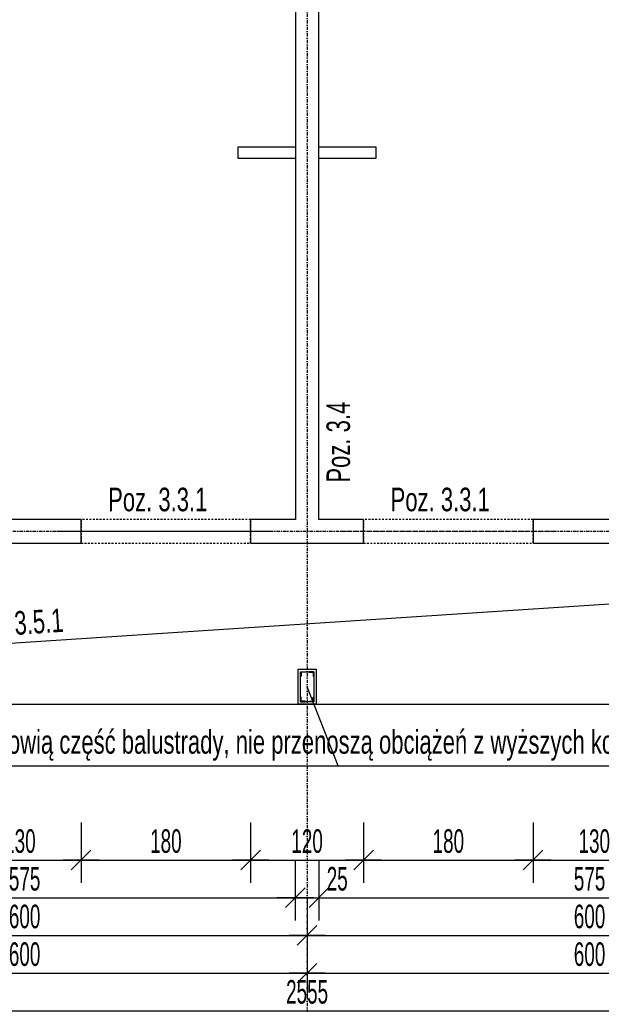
# Model space of a CAD drawing. Header units: millimetres. Extents: x -796 to 14823, y -2819 to 1873.
# Tile 10 of 51: x 906 to 1523, y -1246 to -201. Entities that reach past the tile are written whole.
import ezdxf

# ---------------------------------------------------------------- set-up
doc = ezdxf.new("R2010")
doc.units = ezdxf.units.MM
doc.header["$LTSCALE"] = 10
doc.linetypes.add('MO', pattern=[0.7, 0.35, -0.17, 0.01, -0.17])
doc.linetypes.add('MP', pattern=[0.36, 0.2, -0.16])
for name, color, linetype in [('BA_prg', 3, 'Continuous'), ('BA_txs', 2, 'Continuous'), ('BA_wym', 1, 'Continuous'), ('BD_lpm', 1, 'MP'), ('BD_osm', 1, 'MO'), ('BD_wic', 1, 'Continuous'), ('BD_wig', 3, 'Continuous'), ('BZ_odn', 1, 'Continuous'), ('BZ_txs', 2, 'Continuous')]:
    doc.layers.add(name, color=color, linetype=linetype)
doc.styles.add('BIKTS', font='bikromsw.shx', dxfattribs={"width": 0.8})
doc.styles.add('BIKWYM', font='bikromsw.shx', dxfattribs={"width": 0.6})
doc.dimstyles.new('BA_KR_100_cm', dxfattribs={"dimtxt": 25, "dimasz": 1.666667, "dimexe": 24, "dimexo": 0, "dimgap": 0, "dimtad": 0, "dimdec": 1, "dimrnd": 0.5, "dimzin": 9, "dimdsep": 46, "dimtxsty": 'BIKWYM', "dimblk": 'WYM-KR', "dimcen": 0, "dimdle": 20, "dimclrd": 256, "dimclre": 256, "dimclrt": 2, "dimadec": 0, "dimazin": 0, "dimtfac": 0.033333, "dimtdec": 1, "dimtmove": 0, "dimatfit": 3, "dimldrblk": 'WYM-KR', "dimfxl": 25, "dimfxlon": 1, "dimtvp": 0.8, "dimtolj": 1, "dimarcsym": 0})
doc.dimstyles.new('BZ_ST_100_cm', dxfattribs={"dimtxt": 25, "dimasz": 1.666667, "dimexe": 24, "dimexo": 0, "dimgap": 0, "dimtad": 0, "dimdec": 1, "dimrnd": 0.5, "dimdsep": 46, "dimtxsty": 'BIKWYM', "dimblk": 'WYM-ST', "dimcen": 0, "dimdle": 20, "dimclrd": 256, "dimclre": 256, "dimclrt": 7, "dimadec": 0, "dimazin": 0, "dimtfac": 0.033333, "dimtdec": 1, "dimtix": 1, "dimtmove": 2, "dimatfit": 3, "dimldrblk": 'WYM-ST', "dimfxl": 25, "dimfxlon": 1, "dimtvp": 0.8, "dimtolj": 1, "dimtzin": 0, "dimarcsym": 0})

# ---------------------------------------------------------------- blocks, each defined once
blk = doc.blocks.new('WYM-ST')
blk.add_hatch(color=256).paths.add_polyline_path([(-13, 2.88), (0, 0), (-13, -2.88)])
blk.add_lwpolyline([(0, 0), (-13, 2.88), (-13, -2.88), (0, 0)])
blk = doc.blocks.new('WYM-KR')
at = {"linetype": 'ByBlock'}
blk.add_line((11.52, 0), (-11.52, 0), dxfattribs=at)
at = {"color": 7, "linetype": 'ByBlock'}
blk.add_line((6.24, 6.24), (-6.24, -6.24), dxfattribs=at)
blk = doc.blocks.new('*D198')
at = {"layer": 'BA_wym', "lineweight": -2}
for p, q in [((841, -1052.6), (841, -1116.6)), ((971, -1052.6), (971, -1116.6)), ((842.7, -1092.6), (969.4, -1092.6))]:
    blk.add_line(p, q, dxfattribs=at)
at = {"layer": 'Defpoints', "color": 0}
for p in [(841, -756.1), (971, -756.1), (971, -1092.6)]:
    blk.add_point(p, dxfattribs=at)
at = {"layer": 'BA_wym', "lineweight": -2, "xscale": 1.666666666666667, "yscale": 1.666666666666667, "zscale": 1.666666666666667, "rotation": 180}
blk.add_blockref('WYM-KR', (841, -1092.6), dxfattribs=at)
at = {"layer": 'BA_wym', "lineweight": -2, "xscale": 1.666666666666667, "yscale": 1.666666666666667, "zscale": 1.666666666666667}
blk.add_blockref('WYM-KR', (971, -1092.6), dxfattribs=at)
at = {"layer": 'BA_wym', "color": 2, "insert": (906, -1072.6), "char_height": 25, "attachment_point": 5, "style": 'BIKWYM'}
blk.add_mtext('\\A1;130', dxfattribs=at)
blk = doc.blocks.new('*D199')
at = {"layer": 'BA_wym', "lineweight": -2}
for p, q in [((971, -1052.6), (971, -1116.6)), ((1151, -1052.6), (1151, -1116.6)), ((972.7, -1092.6), (1149.4, -1092.6))]:
    blk.add_line(p, q, dxfattribs=at)
at = {"layer": 'Defpoints', "color": 0}
for p in [(971, -756.1), (1151, -756.1), (1151, -1092.6)]:
    blk.add_point(p, dxfattribs=at)
at = {"layer": 'BA_wym', "lineweight": -2, "xscale": 1.666666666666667, "yscale": 1.666666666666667, "zscale": 1.666666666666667, "rotation": 180}
blk.add_blockref('WYM-KR', (971, -1092.6), dxfattribs=at)
at = {"layer": 'BA_wym', "lineweight": -2, "xscale": 1.666666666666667, "yscale": 1.666666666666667, "zscale": 1.666666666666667}
blk.add_blockref('WYM-KR', (1151, -1092.6), dxfattribs=at)
at = {"layer": 'BA_wym', "color": 2, "insert": (1061, -1072.6), "char_height": 25, "attachment_point": 5, "style": 'BIKWYM'}
blk.add_mtext('\\A1;180', dxfattribs=at)
blk = doc.blocks.new('*D200')
at = {"layer": 'BA_wym', "lineweight": -2}
for p, q in [((1151, -1052.6), (1151, -1116.6)), ((1271, -1052.6), (1271, -1116.6)), ((1152.7, -1092.6), (1269.4, -1092.6))]:
    blk.add_line(p, q, dxfattribs=at)
at = {"layer": 'Defpoints', "color": 0}
for p in [(1151, -756.1), (1271, -756.1), (1271, -1092.6)]:
    blk.add_point(p, dxfattribs=at)
at = {"layer": 'BA_wym', "lineweight": -2, "xscale": 1.666666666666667, "yscale": 1.666666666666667, "zscale": 1.666666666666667, "rotation": 180}
blk.add_blockref('WYM-KR', (1151, -1092.6), dxfattribs=at)
at = {"layer": 'BA_wym', "lineweight": -2, "xscale": 1.666666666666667, "yscale": 1.666666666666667, "zscale": 1.666666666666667}
blk.add_blockref('WYM-KR', (1271, -1092.6), dxfattribs=at)
at = {"layer": 'BA_wym', "color": 2, "insert": (1211, -1072.6), "char_height": 25, "attachment_point": 5, "style": 'BIKWYM'}
blk.add_mtext('\\A1;120', dxfattribs=at)
blk = doc.blocks.new('*D201')
at = {"layer": 'BA_wym', "lineweight": -2}
for p, q in [((1271, -1052.6), (1271, -1116.6)), ((1451, -1052.6), (1451, -1116.6)), ((1272.7, -1092.6), (1449.4, -1092.6))]:
    blk.add_line(p, q, dxfattribs=at)
at = {"layer": 'Defpoints', "color": 0}
for p in [(1271, -756.1), (1451, -756.1), (1451, -1092.6)]:
    blk.add_point(p, dxfattribs=at)
at = {"layer": 'BA_wym', "lineweight": -2, "xscale": 1.666666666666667, "yscale": 1.666666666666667, "zscale": 1.666666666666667, "rotation": 180}
blk.add_blockref('WYM-KR', (1271, -1092.6), dxfattribs=at)
at = {"layer": 'BA_wym', "lineweight": -2, "xscale": 1.666666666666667, "yscale": 1.666666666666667, "zscale": 1.666666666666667}
blk.add_blockref('WYM-KR', (1451, -1092.6), dxfattribs=at)
at = {"layer": 'BA_wym', "color": 2, "insert": (1361, -1072.6), "char_height": 25, "attachment_point": 5, "style": 'BIKWYM'}
blk.add_mtext('\\A1;180', dxfattribs=at)
blk = doc.blocks.new('*D202')
at = {"layer": 'BA_wym', "lineweight": -2}
for p, q in [((1451, -1052.6), (1451, -1116.6)), ((1581, -1052.6), (1581, -1116.6)), ((1452.7, -1092.6), (1579.4, -1092.6))]:
    blk.add_line(p, q, dxfattribs=at)
at = {"layer": 'Defpoints', "color": 0}
for p in [(1451, -756.1), (1581, -756.1), (1581, -1092.6)]:
    blk.add_point(p, dxfattribs=at)
at = {"layer": 'BA_wym', "lineweight": -2, "xscale": 1.666666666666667, "yscale": 1.666666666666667, "zscale": 1.666666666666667, "rotation": 180}
blk.add_blockref('WYM-KR', (1451, -1092.6), dxfattribs=at)
at = {"layer": 'BA_wym', "lineweight": -2, "xscale": 1.666666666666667, "yscale": 1.666666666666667, "zscale": 1.666666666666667}
blk.add_blockref('WYM-KR', (1581, -1092.6), dxfattribs=at)
at = {"layer": 'BA_wym', "color": 2, "insert": (1516, -1072.6), "char_height": 25, "attachment_point": 5, "style": 'BIKWYM'}
blk.add_mtext('\\A1;130', dxfattribs=at)
blk = doc.blocks.new('*D69')
at = {"layer": 'BA_wym', "lineweight": -2}
for p, q in [((623.5, -1092.6), (623.5, -1156.6)), ((1198.5, -1092.6), (1198.5, -1156.6)), ((625.2, -1132.6), (1196.9, -1132.6))]:
    blk.add_line(p, q, dxfattribs=at)
at = {"layer": 'Defpoints', "color": 0}
for p in [(623.5, -731.1), (1198.5, -731.1), (1198.5, -1132.6)]:
    blk.add_point(p, dxfattribs=at)
at = {"layer": 'BA_wym', "lineweight": -2, "xscale": 1.666666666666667, "yscale": 1.666666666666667, "zscale": 1.666666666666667, "rotation": 180}
blk.add_blockref('WYM-KR', (623.5, -1132.6), dxfattribs=at)
at = {"layer": 'BA_wym', "lineweight": -2, "xscale": 1.666666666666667, "yscale": 1.666666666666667, "zscale": 1.666666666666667}
blk.add_blockref('WYM-KR', (1198.5, -1132.6), dxfattribs=at)
at = {"layer": 'BA_wym', "color": 2, "insert": (911, -1112.6), "char_height": 25, "attachment_point": 5, "style": 'BIKWYM'}
blk.add_mtext('\\A1;575', dxfattribs=at)
blk = doc.blocks.new('*D70')
at = {"layer": 'BA_wym', "lineweight": -2}
for p, q in [((1198.5, -1092.6), (1198.5, -1156.6)), ((1223.5, -1092.6), (1223.5, -1156.6)), ((1196.9, -1132.6), (1195.2, -1132.6)), ((1198.5, -1132.6), (1223.5, -1132.6)), ((1225.2, -1132.6), (1259.2, -1132.6))]:
    blk.add_line(p, q, dxfattribs=at)
at = {"layer": 'Defpoints', "color": 0}
for p in [(1198.5, -731.1), (1223.5, -731.1), (1223.5, -1132.6)]:
    blk.add_point(p, dxfattribs=at)
at = {"layer": 'BA_wym', "lineweight": -2, "xscale": 1.666666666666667, "yscale": 1.666666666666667, "zscale": 1.666666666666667}
blk.add_blockref('WYM-KR', (1198.5, -1132.6), dxfattribs=at)
at = {"layer": 'BA_wym', "lineweight": -2, "xscale": 1.666666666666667, "yscale": 1.666666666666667, "zscale": 1.666666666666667, "rotation": 180}
blk.add_blockref('WYM-KR', (1223.5, -1132.6), dxfattribs=at)
at = {"layer": 'BA_wym', "color": 2, "insert": (1243, -1112.6), "char_height": 25, "attachment_point": 5, "style": 'BIKWYM'}
blk.add_mtext('\\A1;25', dxfattribs=at)
blk = doc.blocks.new('*D71')
at = {"layer": 'BA_wym', "lineweight": -2}
for p, q in [((1223.5, -1092.6), (1223.5, -1156.6)), ((1798.5, -1092.6), (1798.5, -1156.6)), ((1225.2, -1132.6), (1796.9, -1132.6))]:
    blk.add_line(p, q, dxfattribs=at)
at = {"layer": 'Defpoints', "color": 0}
for p in [(1223.5, -731.1), (1798.5, -731.1), (1798.5, -1132.6)]:
    blk.add_point(p, dxfattribs=at)
at = {"layer": 'BA_wym', "lineweight": -2, "xscale": 1.666666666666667, "yscale": 1.666666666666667, "zscale": 1.666666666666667, "rotation": 180}
blk.add_blockref('WYM-KR', (1223.5, -1132.6), dxfattribs=at)
at = {"layer": 'BA_wym', "lineweight": -2, "xscale": 1.666666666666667, "yscale": 1.666666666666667, "zscale": 1.666666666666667}
blk.add_blockref('WYM-KR', (1798.5, -1132.6), dxfattribs=at)
at = {"layer": 'BA_wym', "color": 2, "insert": (1511, -1112.6), "char_height": 25, "attachment_point": 5, "style": 'BIKWYM'}
blk.add_mtext('\\A1;575', dxfattribs=at)
blk = doc.blocks.new('*D78')
at = {"layer": 'BA_wym', "lineweight": -2}
for p, q in [((611, -1132.6), (611, -1196.6)), ((1211, -1132.6), (1211, -1196.6)), ((612.7, -1172.6), (1209.4, -1172.6))]:
    blk.add_line(p, q, dxfattribs=at)
at = {"layer": 'Defpoints', "color": 0}
for p in [(611, -650.6), (1211, -756.1), (1211, -1172.6)]:
    blk.add_point(p, dxfattribs=at)
at = {"layer": 'BA_wym', "lineweight": -2, "xscale": 1.666666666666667, "yscale": 1.666666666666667, "zscale": 1.666666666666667, "rotation": 180}
blk.add_blockref('WYM-KR', (611, -1172.6), dxfattribs=at)
at = {"layer": 'BA_wym', "lineweight": -2, "xscale": 1.666666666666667, "yscale": 1.666666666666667, "zscale": 1.666666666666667}
blk.add_blockref('WYM-KR', (1211, -1172.6), dxfattribs=at)
at = {"layer": 'BA_wym', "color": 2, "insert": (911, -1152.6), "char_height": 25, "attachment_point": 5, "style": 'BIKWYM'}
blk.add_mtext('\\A1;600', dxfattribs=at)
blk = doc.blocks.new('*D79')
at = {"layer": 'BA_wym', "lineweight": -2}
for p, q in [((1211, -1132.6), (1211, -1196.6)), ((1811, -1132.6), (1811, -1196.6)), ((1212.7, -1172.6), (1809.4, -1172.6))]:
    blk.add_line(p, q, dxfattribs=at)
at = {"layer": 'Defpoints', "color": 0}
for p in [(1211, -756.1), (1811, -756.1), (1811, -1172.6)]:
    blk.add_point(p, dxfattribs=at)
at = {"layer": 'BA_wym', "lineweight": -2, "xscale": 1.666666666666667, "yscale": 1.666666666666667, "zscale": 1.666666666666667, "rotation": 180}
blk.add_blockref('WYM-KR', (1211, -1172.6), dxfattribs=at)
at = {"layer": 'BA_wym', "lineweight": -2, "xscale": 1.666666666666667, "yscale": 1.666666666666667, "zscale": 1.666666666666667}
blk.add_blockref('WYM-KR', (1811, -1172.6), dxfattribs=at)
at = {"layer": 'BA_wym', "color": 2, "insert": (1511, -1152.6), "char_height": 25, "attachment_point": 5, "style": 'BIKWYM'}
blk.add_mtext('\\A1;600', dxfattribs=at)
blk = doc.blocks.new('*D84')
at = {"layer": 'BA_wym', "lineweight": -2}
for p, q in [((611, -1172.6), (611, -1236.6)), ((1211, -1172.6), (1211, -1236.6)), ((612.7, -1212.6), (1209.4, -1212.6))]:
    blk.add_line(p, q, dxfattribs=at)
at = {"layer": 'Defpoints', "color": 0}
for p in [(611, -890.1), (1211, -890.1), (1211, -1212.6)]:
    blk.add_point(p, dxfattribs=at)
at = {"layer": 'BA_wym', "lineweight": -2, "xscale": 1.666666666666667, "yscale": 1.666666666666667, "zscale": 1.666666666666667, "rotation": 180}
blk.add_blockref('WYM-KR', (611, -1212.6), dxfattribs=at)
at = {"layer": 'BA_wym', "lineweight": -2, "xscale": 1.666666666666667, "yscale": 1.666666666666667, "zscale": 1.666666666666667}
blk.add_blockref('WYM-KR', (1211, -1212.6), dxfattribs=at)
at = {"layer": 'BA_wym', "color": 2, "insert": (911, -1192.6), "char_height": 25, "attachment_point": 5, "style": 'BIKWYM'}
blk.add_mtext('\\A1;600', dxfattribs=at)
blk = doc.blocks.new('*D85')
at = {"layer": 'BA_wym', "lineweight": -2}
for p, q in [((1211, -1172.6), (1211, -1236.6)), ((1811, -1172.6), (1811, -1236.6)), ((1212.7, -1212.6), (1809.4, -1212.6))]:
    blk.add_line(p, q, dxfattribs=at)
at = {"layer": 'Defpoints', "color": 0}
for p in [(1211, -890.1), (1811, -890.1), (1811, -1212.6)]:
    blk.add_point(p, dxfattribs=at)
at = {"layer": 'BA_wym', "lineweight": -2, "xscale": 1.666666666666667, "yscale": 1.666666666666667, "zscale": 1.666666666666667, "rotation": 180}
blk.add_blockref('WYM-KR', (1211, -1212.6), dxfattribs=at)
at = {"layer": 'BA_wym', "lineweight": -2, "xscale": 1.666666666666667, "yscale": 1.666666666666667, "zscale": 1.666666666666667}
blk.add_blockref('WYM-KR', (1811, -1212.6), dxfattribs=at)
at = {"layer": 'BA_wym', "color": 2, "insert": (1511, -1192.6), "char_height": 25, "attachment_point": 5, "style": 'BIKWYM'}
blk.add_mtext('\\A1;600', dxfattribs=at)
blk = doc.blocks.new('*D88')
at = {"layer": 'BA_wym', "lineweight": -2}
for p, q in [((-66.5, -1212.6), (-66.5, -1276.6)), ((2488.5, -1212.6), (2488.5, -1276.6)), ((-64.8, -1252.6), (2486.9, -1252.6))]:
    blk.add_line(p, q, dxfattribs=at)
at = {"layer": 'Defpoints', "color": 0}
for p in [(-66.5, -927.1), (2488.5, -927.1), (2488.5, -1252.6)]:
    blk.add_point(p, dxfattribs=at)
at = {"layer": 'BA_wym', "lineweight": -2, "xscale": 1.666666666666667, "yscale": 1.666666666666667, "zscale": 1.666666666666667, "rotation": 180}
blk.add_blockref('WYM-KR', (-66.5, -1252.6), dxfattribs=at)
at = {"layer": 'BA_wym', "lineweight": -2, "xscale": 1.666666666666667, "yscale": 1.666666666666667, "zscale": 1.666666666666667}
blk.add_blockref('WYM-KR', (2488.5, -1252.6), dxfattribs=at)
at = {"layer": 'BA_wym', "color": 2, "insert": (1211, -1232.6), "char_height": 25, "attachment_point": 5, "style": 'BIKWYM'}
blk.add_mtext('\\A1;2555', dxfattribs=at)
blk = doc.blocks.new('*D90')
at = {"layer": 'BA_wym', "lineweight": -2}
for p, q in [((-91.5, -1252.6), (-91.5, -1316.6)), ((2513.5, -1252.6), (2513.5, -1316.6)), ((-89.8, -1292.6), (2511.9, -1292.6))]:
    blk.add_line(p, q, dxfattribs=at)
at = {"layer": 'Defpoints', "color": 0}
for p in [(-91.5, -927.1), (2513.5, -927.1), (2513.5, -1292.6)]:
    blk.add_point(p, dxfattribs=at)
at = {"layer": 'BA_wym', "lineweight": -2, "xscale": 1.666666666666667, "yscale": 1.666666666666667, "zscale": 1.666666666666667, "rotation": 180}
blk.add_blockref('WYM-KR', (-91.5, -1292.6), dxfattribs=at)
at = {"layer": 'BA_wym', "lineweight": -2, "xscale": 1.666666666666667, "yscale": 1.666666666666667, "zscale": 1.666666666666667}
blk.add_blockref('WYM-KR', (2513.5, -1292.6), dxfattribs=at)
at = {"layer": 'BA_wym', "color": 2, "insert": (1211, -1272.6), "char_height": 25, "attachment_point": 5, "style": 'BIKWYM'}
blk.add_mtext('\\A1;2605', dxfattribs=at)
blk = doc.blocks.new('*D329')
at = {"layer": 'BA_wym', "lineweight": -2}
for p, q in [((-262.5, -1292.6), (-262.5, -1356.6)), ((2684.5, -1292.6), (2684.5, -1356.6)), ((-260.8, -1332.6), (2682.9, -1332.6))]:
    blk.add_line(p, q, dxfattribs=at)
at = {"layer": 'Defpoints', "color": 0}
for p in [(-262.5, 171.4), (2684.5, 171.4), (2684.5, -1332.6)]:
    blk.add_point(p, dxfattribs=at)
at = {"layer": 'BA_wym', "lineweight": -2, "xscale": 1.666666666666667, "yscale": 1.666666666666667, "zscale": 1.666666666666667, "rotation": 180}
blk.add_blockref('WYM-KR', (-262.5, -1332.6), dxfattribs=at)
at = {"layer": 'BA_wym', "lineweight": -2, "xscale": 1.666666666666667, "yscale": 1.666666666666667, "zscale": 1.666666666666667}
blk.add_blockref('WYM-KR', (2684.5, -1332.6), dxfattribs=at)
at = {"layer": 'BA_wym', "color": 2, "insert": (1211, -1312.6), "char_height": 25, "attachment_point": 5, "style": 'BIKWYM'}
blk.add_mtext('\\A1;2947', dxfattribs=at)

msp = doc.modelspace()

# ---------------------------------------------------------------- linework, layer by layer
at = {"layer": 'BA_prg', "color": 8}
for points in [[(1204.02, -892.65), (1209.02, -892.65), (1209.02, -892.9, -0.4142136), (1208.67, -893.25), (1205.32, -893.25, 0.4142136), (1204.62, -893.95), (1204.62, -897.3, -0.4142136), (1204.27, -897.65), (1204.02, -897.65)], [(1218.02, -892.65), (1213.02, -892.65), (1213.02, -892.9, 0.4142136), (1213.37, -893.25), (1216.72, -893.25, -0.4142136), (1217.42, -893.95), (1217.42, -897.3, 0.4142136), (1217.77, -897.65), (1218.02, -897.65)], [(1204.02, -924.65), (1209.02, -924.65), (1209.02, -924.4, 0.4142136), (1208.67, -924.05), (1205.32, -924.05, -0.4142136), (1204.62, -923.35), (1204.62, -920, 0.4142136), (1204.27, -919.65), (1204.02, -919.65)], [(1218.02, -924.65), (1213.02, -924.65), (1213.02, -924.4, -0.4142136), (1213.37, -924.05), (1216.72, -924.05, 0.4142136), (1217.42, -923.35), (1217.42, -920, -0.4142136), (1217.77, -919.65), (1218.02, -919.65)]]:
    msp.add_lwpolyline(points, format="xyb", close=True, dxfattribs=at)
at = {"layer": 'BD_lpm'}
for points in [[(971.02, -756.15), (1151.02, -756.15), (1151.02, -731.15), (971.02, -731.15)], [(1271.02, -756.15), (1451.02, -756.15), (1451.02, -731.15), (1271.02, -731.15)]]:
    msp.add_lwpolyline(points, close=True, dxfattribs=at)
at = {"layer": 'BD_osm', "color": 5}
for p, q in [((946.02, -743.65), (1176.02, -743.65)), ((1246.02, -743.65), (1476.02, -743.65))]:
    msp.add_line(p, q, dxfattribs=at)
at = {"layer": 'BD_osm'}
for points in [[(1211.02, 1639.86), (1211.02, -1432.6)], [(-662.48, -743.65), (3084.52, -743.65)]]:
    msp.add_lwpolyline(points, dxfattribs=at)
at = {"layer": 'BD_wic'}
for points in [[(1198.52, -336.15), (1137.51, -336.15), (1137.51, -347.65), (1198.52, -347.65)], [(1223.52, -347.65), (1284.53, -347.65), (1284.53, -336.15), (1223.52, -336.15)], [(-91.48, -927.15), (2513.52, -756.15)], [(-66.48, -927.15), (2488.52, -927.15)]]:
    msp.add_lwpolyline(points, dxfattribs=at)
at = {"layer": 'BD_wic', "color": 8}
for points in [[(1201.52, -890.15), (1220.52, -890.15), (1220.52, -927.15), (1201.52, -927.15)], [(1218.02, -924.65), (1204.02, -924.65), (1204.02, -892.65), (1218.02, -892.65)]]:
    msp.add_lwpolyline(points, close=True, dxfattribs=at)
at = {"layer": 'BD_wig'}
msp.add_lwpolyline([(1198.52, -731.15), (1151.02, -731.15), (1151.02, -756.15), (1271.02, -756.15), (1271.02, -731.15), (1223.52, -731.15), (1223.52, -6.15), (1504.02, -6.15), (1504.02, 18.85), (918.02, 18.85), (918.02, -6.15), (1198.52, -6.15), (1198.52, -731.15)], dxfattribs=at)
for points in [[(841.01, -756.15), (971.02, -756.15), (971.02, -731.15), (841.01, -731.15)], [(1451.02, -756.15), (1581.02, -756.15), (1581.02, -731.15), (1451.02, -731.15)]]:
    msp.add_lwpolyline(points, close=True, dxfattribs=at)
at = {"layer": 'BZ_odn'}
msp.add_line((1243.83, -992.6), (1211.02, -908.65), dxfattribs=at)

# ---------------------------------------------------------------- texts
at = {"layer": 'BA_txs', "style": 'BIKTS', "width": 0.7}
for s, rotation, p in [('Poz. 3.4', 90, (1256.61, -692.03)), ('Poz. 3.5.1', 3.75568, (847.76, -857.17))]:
    msp.add_text(s, height=25, rotation=rotation, dxfattribs=at).set_placement(p)
for p in [(999.7, -722.39), (1299.7, -722.39)]:
    msp.add_text('Poz. 3.3.1', height=25, dxfattribs=at).set_placement(p)
at = {"layer": 'BZ_txs', "insert": (648.7, -954.68), "char_height": 25, "width": 1484.2954, "attachment_point": 1, "style": 'BIKTS'}
msp.add_mtext('{\\W0.7;słupy dekoracyjne, stanowią część balustrady, nie przenoszą obciążeń z wyższych kondygnacji }', dxfattribs=at)

# ---------------------------------------------------------------- dimensions: what is measured, and where the dimension line sits
at = {"layer": 'BA_wym'}
for base, p1, p2, override, picture, middle in [((2684.52, -1332.6), (-262.48, 171.35), (2684.52, 171.35), {"dimatfit": 1, "dimfxl": 40}, '*D329', (1211.02, -1312.6)), ((1211.02, -1172.6), (611.02, -650.58), (1211.02, -756.15), {"dimtmove": 1, "dimatfit": 1, "dimfxl": 40}, '*D78', (911.02, -1152.6)), ((1198.52, -1132.6), (623.52, -731.15), (1198.52, -731.15), {"dimtmove": 1, "dimatfit": 1, "dimfxl": 40}, '*D69', (911.02, -1112.6)), ((1223.52, -1132.6), (1198.52, -731.15), (1223.52, -731.15), {"dimblk": 'WYM-KR', "dimatfit": 1, "dimfxl": 40}, '*D70', (1243.04, -1112.6)), ((1798.52, -1132.6), (1223.52, -731.15), (1798.52, -731.15), {"dimtmove": 1, "dimatfit": 1, "dimfxl": 40}, '*D71', (1511.02, -1112.6)), ((971.02, -1092.6), (841.01, -756.15), (971.02, -756.15), {"dimtmove": 1, "dimatfit": 1, "dimfxl": 40}, '*D198', (906.02, -1072.6)), ((1151.02, -1092.6), (971.02, -756.15), (1151.02, -756.15), {"dimtmove": 1, "dimatfit": 1, "dimfxl": 40}, '*D199', (1061.02, -1072.6)), ((1271.02, -1092.6), (1151.02, -756.15), (1271.02, -756.15), {"dimtmove": 1, "dimatfit": 1, "dimfxl": 40}, '*D200', (1211.02, -1072.6)), ((1811.02, -1172.6), (1211.02, -756.15), (1811.02, -756.15), {"dimtmove": 1, "dimatfit": 1, "dimfxl": 40}, '*D79', (1511.02, -1152.6)), ((1451.02, -1092.6), (1271.02, -756.15), (1451.02, -756.15), {"dimtmove": 1, "dimatfit": 1, "dimfxl": 40}, '*D201', (1361.02, -1072.6)), ((1581.02, -1092.6), (1451.02, -756.15), (1581.02, -756.15), {"dimtmove": 1, "dimatfit": 1, "dimfxl": 40}, '*D202', (1516.02, -1072.6)), ((1211.02, -1212.6), (611.02, -890.15), (1211.02, -890.15), {"dimatfit": 1, "dimfxl": 40}, '*D84', (911.02, -1192.6)), ((1811.02, -1212.6), (1211.02, -890.15), (1811.02, -890.15), {"dimtmove": 1, "dimatfit": 1, "dimfxl": 40}, '*D85', (1511.02, -1192.6)), ((2513.52, -1292.6), (-91.48, -927.15), (2513.52, -927.15), {"dimatfit": 1, "dimfxl": 40}, '*D90', (1211.02, -1272.6)), ((2488.52, -1252.6), (-66.48, -927.15), (2488.52, -927.15), {"dimtmove": 1, "dimatfit": 1, "dimfxl": 40}, '*D88', (1211.02, -1232.6))]:
    dim = msp.add_linear_dim(base=base, p1=p1, p2=p2, dimstyle='BA_KR_100_cm', override=override, dxfattribs=at)
    dim.commit()
    dim.dimension.update_dxf_attribs({"geometry": picture, "text_midpoint": middle})

# ---------------------------------------------------------------- leaders
at = {"layer": 'BZ_odn', "has_arrowhead": 0}
msp.add_leader([(611.02, -908.65), (643.83, -992.6), (1951.36, -992.6)], dimstyle='BZ_ST_100_cm', dxfattribs=at)

doc.saveas('drawing.dxf')
